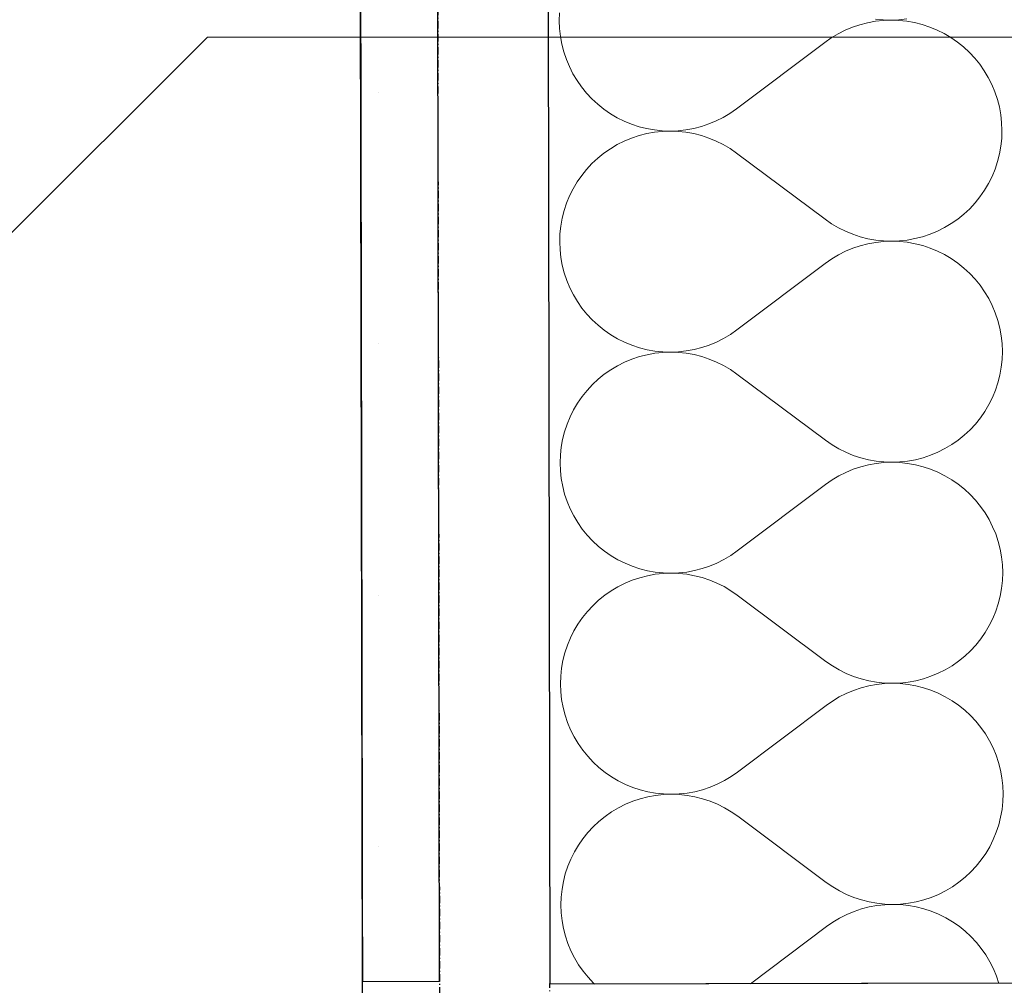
# Model space of a CAD drawing. Header units: millimetres. Extents: x -28761 to 4793, y -4271 to 20239.
# Tile 198 of 256: x -11324 to -10985, y 14848 to 15181. Entities that reach past the tile are written whole.
import ezdxf

# ---------------------------------------------------------------- set-up
doc = ezdxf.new("R2010")
doc.units = ezdxf.units.MM
doc.header["$MEASUREMENT"] = 0
for name, pattern in [('Wipeout_Contour', [1000, 0, -1000]), ('Čerchovaná M', [4.5, 2.5, -0.85, 0.3, -0.85]), ('Čerchovaná S', [3.5, 1.5, -0.85, 0.3, -0.85])]:
    doc.linetypes.add(name, pattern=pattern)
for name, color, linetype in [('5._POHLED ZÁPADNÍ_1_Konstrukce - nenosné', 7, 'Continuous'), ('5._POHLED ZÁPADNÍ_1_Nové_Konstrukce - nosné', 7, 'Continuous'), ('5._POHLED ZÁPADNÍ_1_Nové_Kresby a obrázky', 7, 'Continuous'), ('5._POHLED ZÁPADNÍ_1_Nové_Otvory – Dveře', 7, 'Continuous'), ('5._POHLED ZÁPADNÍ_1_Nové_Výplně - Povrchové', 7, 'Continuous'), ('5._POHLED ZÁPADNÍ_1_Nové_Výplně – Řezové', 7, 'Continuous'), ('5._POHLED ZÁPADNÍ_1_Nové_ZJEDNODUŠENÝ DVŮR', 7, 'Continuous'), ('5._POHLED ZÁPADNÍ_1_TZB - kanalizace', 7, 'Continuous')]:
    doc.layers.add(name, color=color, linetype=linetype)

# ---------------------------------------------------------------- blocks, each defined once
blk = doc.blocks.new('*X33', base_point=(-30186.65, -6515.26))
at = {"layer": '5._POHLED ZÁPADNÍ_1_Nové_Výplně – Řezové', "color": 21, "linetype": 'Continuous', "lineweight": 20, "true_color": 0xffaaaa}
for p, q in [((-11137.73, 15183), (-11137.82, 15180.28)), ((-11137.82, 15180.28), (-11137.72, 15177.56)), ((-11031.66, 15179.59), (-11034.29, 15178.91)), ((-11028.98, 15180.08), (-11031.66, 15179.59)), ((-11028.98, 15180.86), (-11026.28, 15180.58)), ((-11026.28, 15180.38), (-11028.98, 15180.08)), ((-11026.28, 15180.58), (-11023.56, 15180.48)), ((-11023.56, 15180.48), (-11026.28, 15180.38)), ((-11023.56, 15180.48), (-11020.84, 15180.58)), ((-11020.84, 15180.39), (-11023.56, 15180.48)), ((-11020.84, 15180.58), (-11018.14, 15180.88)), ((-11018.14, 15180.11), (-11020.84, 15180.39)), ((-11015.46, 15179.63), (-11018.14, 15180.11)), ((-11012.82, 15178.96), (-11015.46, 15179.63)), ((-11137.72, 15177.56), (-11137.42, 15174.86)), ((-11041.81, 15175.77), (-11044.15, 15174.38)), ((-11039.38, 15177), (-11041.81, 15175.77)), ((-11036.87, 15178.05), (-11039.38, 15177)), ((-11034.29, 15178.91), (-11036.87, 15178.05)), ((-11010.24, 15178.11), (-11012.82, 15178.96)), ((-11007.72, 15177.07), (-11010.24, 15178.11)), ((-11005.29, 15175.86), (-11007.72, 15177.07)), ((-11002.94, 15174.48), (-11005.29, 15175.86)), ((-11137.42, 15174.86), (-11136.94, 15172.18)), ((-11076.82, 15149.91), (-11046.38, 15172.82)), ((-11044.15, 15174.38), (-11046.38, 15172.82)), ((-11000.7, 15172.93), (-11002.94, 15174.48)), ((-10998.58, 15171.23), (-11000.7, 15172.93)), ((-11136.94, 15172.18), (-11136.26, 15169.55)), ((-11136.26, 15169.55), (-11135.39, 15166.97)), ((-10996.59, 15169.38), (-10998.58, 15171.23)), ((-10994.73, 15167.39), (-10996.59, 15169.38)), ((-11135.39, 15166.97), (-11134.35, 15164.45)), ((-10993.02, 15165.28), (-10994.73, 15167.39)), ((-11134.35, 15164.45), (-11133.13, 15162.02)), ((-10991.46, 15163.05), (-10993.02, 15165.28)), ((-10990.07, 15160.71), (-10991.46, 15163.05)), ((-11133.13, 15162.02), (-11131.73, 15159.69)), ((-11131.73, 15159.69), (-11130.18, 15157.46)), ((-10988.85, 15158.28), (-10990.07, 15160.71)), ((-11130.18, 15157.46), (-11128.47, 15155.34)), ((-11128.47, 15155.34), (-11126.61, 15153.35)), ((-10987.8, 15155.77), (-10988.85, 15158.28)), ((-10986.94, 15153.19), (-10987.8, 15155.77)), ((-11126.61, 15153.35), (-11124.61, 15151.5)), ((-10986.26, 15150.55), (-10986.94, 15153.19)), ((-11124.61, 15151.5), (-11122.49, 15149.8)), ((-11122.49, 15149.8), (-11120.25, 15148.25)), ((-11079.05, 15148.35), (-11076.82, 15149.91)), ((-10985.77, 15147.88), (-10986.26, 15150.55)), ((-11120.25, 15148.25), (-11117.91, 15146.87)), ((-11117.91, 15146.87), (-11115.47, 15145.66)), ((-11115.47, 15145.66), (-11112.96, 15144.62)), ((-11086.32, 15144.69), (-11083.81, 15145.74)), ((-11083.81, 15145.74), (-11081.38, 15146.96)), ((-11081.38, 15146.96), (-11079.05, 15148.35)), ((-10985.48, 15145.17), (-10985.77, 15147.88)), ((-10985.37, 15142.45), (-10985.48, 15145.17)), ((-11112.96, 15144.62), (-11110.37, 15143.77)), ((-11110.37, 15143.77), (-11107.74, 15143.1)), ((-11107.74, 15143.1), (-11105.06, 15142.63)), ((-11105.06, 15141.86), (-11107.73, 15141.37)), ((-11105.06, 15142.63), (-11102.35, 15142.34)), ((-11102.35, 15142.15), (-11105.06, 15141.86)), ((-11102.35, 15142.34), (-11099.63, 15142.25)), ((-11099.63, 15142.25), (-11102.35, 15142.15)), ((-11099.63, 15142.25), (-11096.92, 15142.36)), ((-11096.92, 15142.16), (-11099.63, 15142.25)), ((-11096.92, 15142.36), (-11094.21, 15142.65)), ((-11094.21, 15141.87), (-11096.92, 15142.16)), ((-11094.21, 15142.65), (-11091.54, 15143.14)), ((-11091.53, 15141.39), (-11094.21, 15141.87)), ((-11091.54, 15143.14), (-11088.9, 15143.82)), ((-11088.9, 15143.82), (-11086.32, 15144.69)), ((-10985.47, 15139.74), (-10985.37, 15142.45)), ((-11115.46, 15138.79), (-11117.89, 15137.57)), ((-11112.95, 15139.83), (-11115.46, 15138.79)), ((-11110.37, 15140.7), (-11112.95, 15139.83)), ((-11107.73, 15141.37), (-11110.37, 15140.7)), ((-11088.9, 15140.72), (-11091.53, 15141.39)), ((-11086.31, 15139.86), (-11088.9, 15140.72)), ((-11083.8, 15138.82), (-11086.31, 15139.86)), ((-11081.37, 15137.61), (-11083.8, 15138.82)), ((-10985.75, 15137.03), (-10985.47, 15139.74)), ((-11120.23, 15136.18), (-11122.46, 15134.62)), ((-11117.89, 15137.57), (-11120.23, 15136.18)), ((-11079.02, 15136.22), (-11081.37, 15137.61)), ((-11076.79, 15134.67), (-11079.02, 15136.22)), ((-10986.23, 15134.35), (-10985.75, 15137.03)), ((-11124.58, 15132.91), (-11126.57, 15131.05)), ((-11122.46, 15134.62), (-11124.58, 15132.91)), ((-11076.79, 15134.67), (-11046.27, 15111.87)), ((-10987.75, 15129.13), (-10986.9, 15131.71)), ((-10986.9, 15131.71), (-10986.23, 15134.35)), ((-11128.42, 15129.06), (-11130.12, 15126.94)), ((-11126.57, 15131.05), (-11128.42, 15129.06)), ((-10988.79, 15126.62), (-10987.75, 15129.13)), ((-11130.12, 15126.94), (-11131.67, 15124.7)), ((-10990, 15124.18), (-10988.79, 15126.62)), ((-11133.06, 15122.36), (-11134.27, 15119.93)), ((-11131.67, 15124.7), (-11133.06, 15122.36)), ((-10992.94, 15119.6), (-10991.39, 15121.84)), ((-10991.39, 15121.84), (-10990, 15124.18)), ((-11134.27, 15119.93), (-11135.31, 15117.41)), ((-10994.64, 15117.48), (-10992.94, 15119.6)), ((-11136.16, 15114.83), (-11136.83, 15112.19)), ((-11135.31, 15117.41), (-11136.16, 15114.83)), ((-10998.48, 15113.63), (-10996.49, 15115.49)), ((-10996.49, 15115.49), (-10994.64, 15117.48)), ((-11136.83, 15112.19), (-11137.31, 15109.51)), ((-11046.27, 15111.87), (-11044.04, 15110.32)), ((-11002.83, 15110.37), (-11000.6, 15111.92)), ((-11000.6, 15111.92), (-10998.48, 15113.63)), ((-11137.31, 15109.51), (-11137.59, 15106.81)), ((-11044.04, 15110.32), (-11041.69, 15108.93)), ((-11041.69, 15108.93), (-11039.26, 15107.72)), ((-11007.6, 15107.75), (-11005.17, 15108.98)), ((-11005.17, 15108.98), (-11002.83, 15110.37)), ((-11137.59, 15106.81), (-11137.69, 15104.09)), ((-11039.26, 15107.72), (-11036.75, 15106.68)), ((-11036.75, 15106.68), (-11034.16, 15105.82)), ((-11034.16, 15105.82), (-11031.53, 15105.15)), ((-11031.53, 15105.15), (-11028.85, 15104.67)), ((-11028.85, 15104.67), (-11026.14, 15104.39)), ((-11020.71, 15104.39), (-11018, 15104.69)), ((-11018, 15104.69), (-11015.33, 15105.17)), ((-11015.33, 15105.17), (-11012.69, 15105.85)), ((-11012.69, 15105.85), (-11010.11, 15106.71)), ((-11010.11, 15106.71), (-11007.6, 15107.75)), ((-11137.69, 15104.09), (-11137.58, 15101.37)), ((-11137.58, 15101.37), (-11137.29, 15098.67)), ((-11036.74, 15101.86), (-11039.25, 15100.81)), ((-11034.16, 15102.72), (-11036.74, 15101.86)), ((-11031.52, 15103.4), (-11034.16, 15102.72)), ((-11028.85, 15103.89), (-11031.52, 15103.4)), ((-11026.14, 15104.19), (-11028.85, 15103.89)), ((-11026.14, 15104.39), (-11023.43, 15104.29)), ((-11023.43, 15104.29), (-11026.14, 15104.19)), ((-11023.43, 15104.29), (-11020.71, 15104.39)), ((-11020.71, 15104.2), (-11023.43, 15104.29)), ((-11018, 15103.92), (-11020.71, 15104.2)), ((-11015.32, 15103.44), (-11018, 15103.92)), ((-11012.68, 15102.77), (-11015.32, 15103.44)), ((-11010.1, 15101.92), (-11012.68, 15102.77)), ((-11007.59, 15100.88), (-11010.1, 15101.92)), ((-11137.29, 15098.67), (-11136.8, 15095.99)), ((-11044.01, 15098.19), (-11046.24, 15096.63)), ((-11041.68, 15099.58), (-11044.01, 15098.19)), ((-11039.25, 15100.81), (-11041.68, 15099.58)), ((-11005.15, 15099.67), (-11007.59, 15100.88)), ((-11002.81, 15098.29), (-11005.15, 15099.67)), ((-11000.57, 15096.74), (-11002.81, 15098.29)), ((-11136.8, 15095.99), (-11136.12, 15093.35)), ((-11076.68, 15073.72), (-11046.24, 15096.63)), ((-10998.45, 15095.04), (-11000.57, 15096.74)), ((-10996.45, 15093.19), (-10998.45, 15095.04)), ((-11136.12, 15093.35), (-11135.26, 15090.78)), ((-10994.59, 15091.2), (-10996.45, 15093.19)), ((-10992.88, 15089.09), (-10994.59, 15091.2)), ((-11135.26, 15090.78), (-11134.21, 15088.26)), ((-11134.21, 15088.26), (-11132.99, 15085.83)), ((-10991.33, 15086.86), (-10992.88, 15089.09)), ((-11132.99, 15085.83), (-11131.6, 15083.5)), ((-10989.93, 15084.52), (-10991.33, 15086.86)), ((-10988.71, 15082.09), (-10989.93, 15084.52)), ((-11131.6, 15083.5), (-11130.04, 15081.26)), ((-11130.04, 15081.26), (-11128.33, 15079.15)), ((-10987.67, 15079.58), (-10988.71, 15082.09)), ((-11128.33, 15079.15), (-11126.47, 15077.16)), ((-10986.8, 15077), (-10987.67, 15079.58)), ((-11126.47, 15077.16), (-11124.48, 15075.31)), ((-11124.48, 15075.31), (-11122.36, 15073.61)), ((-10986.12, 15074.36), (-10986.8, 15077)), ((-10985.64, 15071.69), (-10986.12, 15074.36)), ((-11122.36, 15073.61), (-11120.12, 15072.06)), ((-11120.12, 15072.06), (-11117.77, 15070.68)), ((-11117.77, 15070.68), (-11115.34, 15069.47)), ((-11083.68, 15069.54), (-11081.25, 15070.77)), ((-11081.25, 15070.77), (-11078.91, 15072.16)), ((-11078.91, 15072.16), (-11076.68, 15073.72)), ((-10985.34, 15068.98), (-10985.64, 15071.69)), ((-11115.34, 15069.47), (-11112.82, 15068.43)), ((-11112.82, 15068.43), (-11110.24, 15067.58)), ((-11110.24, 15067.58), (-11107.6, 15066.91)), ((-11091.4, 15066.95), (-11088.77, 15067.63)), ((-11088.77, 15067.63), (-11086.19, 15068.5)), ((-11086.19, 15068.5), (-11083.68, 15069.54)), ((-10985.24, 15066.26), (-10985.34, 15068.98)), ((-11110.23, 15064.5), (-11112.81, 15063.64)), ((-11107.6, 15065.18), (-11110.23, 15064.5)), ((-11107.6, 15066.91), (-11104.92, 15066.44)), ((-11104.92, 15065.67), (-11107.6, 15065.18)), ((-11104.92, 15066.44), (-11102.22, 15066.15)), ((-11102.22, 15065.96), (-11104.92, 15065.67)), ((-11102.22, 15066.15), (-11099.5, 15066.06)), ((-11099.5, 15066.06), (-11102.22, 15065.96)), ((-11099.5, 15066.06), (-11096.78, 15066.17)), ((-11096.78, 15065.97), (-11099.5, 15066.06)), ((-11096.78, 15066.17), (-11094.08, 15066.46)), ((-11094.08, 15065.68), (-11096.78, 15065.97)), ((-11094.08, 15066.46), (-11091.4, 15066.95)), ((-11091.4, 15065.2), (-11094.08, 15065.68)), ((-11088.76, 15064.53), (-11091.4, 15065.2)), ((-11086.18, 15063.67), (-11088.76, 15064.53)), ((-10985.33, 15063.55), (-10985.24, 15066.26)), ((-11117.76, 15061.38), (-11120.1, 15059.99)), ((-11115.33, 15062.6), (-11117.76, 15061.38)), ((-11112.81, 15063.64), (-11115.33, 15062.6)), ((-11083.66, 15062.63), (-11086.18, 15063.67)), ((-11081.23, 15061.42), (-11083.66, 15062.63)), ((-11078.89, 15060.03), (-11081.23, 15061.42)), ((-10986.1, 15058.16), (-10985.62, 15060.84)), ((-10985.62, 15060.84), (-10985.33, 15063.55)), ((-11122.33, 15058.43), (-11124.44, 15056.72)), ((-11120.1, 15059.99), (-11122.33, 15058.43)), ((-11076.65, 15058.48), (-11078.89, 15060.03)), ((-11076.65, 15058.48), (-11046.14, 15035.68)), ((-10986.76, 15055.52), (-10986.1, 15058.16)), ((-11126.43, 15054.86), (-11128.28, 15052.87)), ((-11124.44, 15056.72), (-11126.43, 15054.86)), ((-10987.62, 15052.94), (-10986.76, 15055.52)), ((-11129.99, 15050.75), (-11131.54, 15048.51)), ((-11128.28, 15052.87), (-11129.99, 15050.75)), ((-10989.87, 15047.99), (-10988.66, 15050.43)), ((-10988.66, 15050.43), (-10987.62, 15052.94)), ((-11131.54, 15048.51), (-11132.92, 15046.17)), ((-10991.25, 15045.65), (-10989.87, 15047.99)), ((-11134.13, 15043.74), (-11135.17, 15041.22)), ((-11132.92, 15046.17), (-11134.13, 15043.74)), ((-10994.51, 15041.29), (-10992.8, 15043.41)), ((-10992.8, 15043.41), (-10991.25, 15045.65)), ((-11135.17, 15041.22), (-11136.03, 15038.64)), ((-10996.36, 15039.3), (-10994.51, 15041.29)), ((-11136.03, 15038.64), (-11136.69, 15036)), ((-11000.46, 15035.73), (-10998.35, 15037.44)), ((-10998.35, 15037.44), (-10996.36, 15039.3)), ((-11137.17, 15033.32), (-11137.46, 15030.62)), ((-11136.69, 15036), (-11137.17, 15033.32)), ((-11046.14, 15035.68), (-11043.9, 15034.13)), ((-11043.9, 15034.13), (-11041.56, 15032.74)), ((-11005.03, 15032.79), (-11002.69, 15034.18)), ((-11002.69, 15034.18), (-11000.46, 15035.73)), ((-11137.46, 15030.62), (-11137.55, 15027.9)), ((-11041.56, 15032.74), (-11039.13, 15031.53)), ((-11039.13, 15031.53), (-11036.61, 15030.49)), ((-11036.61, 15030.49), (-11034.03, 15029.63)), ((-11012.56, 15029.66), (-11009.97, 15030.52)), ((-11009.97, 15030.52), (-11007.46, 15031.56)), ((-11007.46, 15031.56), (-11005.03, 15032.79)), ((-11137.55, 15027.9), (-11137.45, 15025.18)), ((-11034.02, 15026.53), (-11036.6, 15025.67)), ((-11034.03, 15029.63), (-11031.39, 15028.96)), ((-11031.39, 15027.21), (-11034.02, 15026.53)), ((-11031.39, 15028.96), (-11028.71, 15028.48)), ((-11028.71, 15027.7), (-11031.39, 15027.21)), ((-11028.71, 15028.48), (-11026.01, 15028.2)), ((-11026.01, 15028), (-11028.71, 15027.7)), ((-11026.01, 15028.2), (-11023.29, 15028.1)), ((-11023.29, 15028.1), (-11026.01, 15028)), ((-11023.29, 15028.1), (-11020.57, 15028.2)), ((-11020.57, 15028.01), (-11023.29, 15028.1)), ((-11020.57, 15028.2), (-11017.87, 15028.5)), ((-11017.87, 15027.73), (-11020.57, 15028.01)), ((-11017.87, 15028.5), (-11015.19, 15028.98)), ((-11015.19, 15027.25), (-11017.87, 15027.73)), ((-11015.19, 15028.98), (-11012.56, 15029.66)), ((-11012.55, 15026.58), (-11015.19, 15027.25)), ((-11009.97, 15025.73), (-11012.55, 15026.58)), ((-11137.45, 15025.18), (-11137.15, 15022.48)), ((-11041.54, 15023.39), (-11043.88, 15022)), ((-11039.11, 15024.62), (-11041.54, 15023.39)), ((-11036.6, 15025.67), (-11039.11, 15024.62)), ((-11007.45, 15024.69), (-11009.97, 15025.73)), ((-11005.02, 15023.48), (-11007.45, 15024.69)), ((-11002.67, 15022.1), (-11005.02, 15023.48)), ((-11137.15, 15022.48), (-11136.67, 15019.8)), ((-11136.67, 15019.8), (-11135.99, 15017.16)), ((-11076.54, 14997.53), (-11046.11, 15020.44)), ((-11043.88, 15022), (-11046.11, 15020.44)), ((-11000.43, 15020.55), (-11002.67, 15022.1)), ((-10998.31, 15018.85), (-11000.43, 15020.55)), ((-11135.99, 15017.16), (-11135.12, 15014.58)), ((-10996.32, 15017), (-10998.31, 15018.85)), ((-10994.46, 15015.01), (-10996.32, 15017)), ((-11135.12, 15014.58), (-11134.08, 15012.07)), ((-10992.75, 15012.9), (-10994.46, 15015.01)), ((-10991.19, 15010.67), (-10992.75, 15012.9)), ((-11134.08, 15012.07), (-11132.86, 15009.64)), ((-11132.86, 15009.64), (-11131.46, 15007.31)), ((-10989.8, 15008.33), (-10991.19, 15010.67)), ((-11131.46, 15007.31), (-11129.91, 15005.07)), ((-10988.58, 15005.9), (-10989.8, 15008.33)), ((-11129.91, 15005.07), (-11128.2, 15002.96)), ((-11128.2, 15002.96), (-11126.34, 15000.97)), ((-10987.53, 15003.39), (-10988.58, 15005.9)), ((-10986.67, 15000.81), (-10987.53, 15003.39)), ((-11126.34, 15000.97), (-11124.34, 14999.12)), ((-10985.99, 14998.17), (-10986.67, 15000.81)), ((-11124.34, 14999.12), (-11122.22, 14997.42)), ((-11122.22, 14997.42), (-11119.98, 14995.87)), ((-11081.11, 14994.58), (-11078.78, 14995.97)), ((-11078.78, 14995.97), (-11076.54, 14997.53)), ((-10985.5, 14995.5), (-10985.99, 14998.17)), ((-11119.98, 14995.87), (-11117.64, 14994.49)), ((-11117.64, 14994.49), (-11115.2, 14993.28)), ((-11115.2, 14993.28), (-11112.69, 14992.24)), ((-11086.05, 14992.31), (-11083.54, 14993.35)), ((-11083.54, 14993.35), (-11081.11, 14994.58)), ((-10985.21, 14992.79), (-10985.5, 14995.5)), ((-10985.1, 14990.07), (-10985.21, 14992.79)), ((-11112.69, 14992.24), (-11110.1, 14991.39)), ((-11110.1, 14991.39), (-11107.47, 14990.72)), ((-11107.47, 14990.72), (-11104.79, 14990.25)), ((-11104.79, 14989.48), (-11107.46, 14988.99)), ((-11104.79, 14990.25), (-11102.08, 14989.96)), ((-11102.08, 14989.77), (-11104.79, 14989.48)), ((-11102.08, 14989.96), (-11099.36, 14989.87)), ((-11099.36, 14989.87), (-11102.08, 14989.77)), ((-11099.36, 14989.87), (-11096.65, 14989.97)), ((-11096.65, 14989.78), (-11099.36, 14989.87)), ((-11096.65, 14989.97), (-11093.94, 14990.27)), ((-11093.94, 14989.49), (-11096.65, 14989.78)), ((-11093.94, 14990.27), (-11091.27, 14990.76)), ((-11091.26, 14989.01), (-11093.94, 14989.49)), ((-11091.27, 14990.76), (-11088.63, 14991.44)), ((-11088.63, 14991.44), (-11086.05, 14992.31)), ((-10985.2, 14987.35), (-10985.1, 14990.07)), ((-11115.19, 14986.41), (-11117.62, 14985.19)), ((-11112.68, 14987.45), (-11115.19, 14986.41)), ((-11110.1, 14988.31), (-11112.68, 14987.45)), ((-11107.46, 14988.99), (-11110.1, 14988.31)), ((-11088.63, 14988.34), (-11091.26, 14989.01)), ((-11086.04, 14987.48), (-11088.63, 14988.34)), ((-11083.53, 14986.44), (-11086.04, 14987.48)), ((-11081.1, 14985.23), (-11083.53, 14986.44)), ((-10985.48, 14984.65), (-10985.2, 14987.35)), ((-11119.96, 14983.8), (-11122.19, 14982.24)), ((-11117.62, 14985.19), (-11119.96, 14983.8)), ((-11078.75, 14983.84), (-11081.1, 14985.23)), ((-11076.52, 14982.29), (-11078.75, 14983.84)), ((-10985.96, 14981.97), (-10985.48, 14984.65)), ((-11124.31, 14980.53), (-11126.3, 14978.67)), ((-11122.19, 14982.24), (-11124.31, 14980.53)), ((-11076.52, 14982.29), (-11046, 14959.49)), ((-10987.48, 14976.75), (-10986.63, 14979.33)), ((-10986.63, 14979.33), (-10985.96, 14981.97)), ((-11128.15, 14976.68), (-11129.85, 14974.56)), ((-11126.3, 14978.67), (-11128.15, 14976.68)), ((-10988.52, 14974.24), (-10987.48, 14976.75)), ((-11131.4, 14972.32), (-11132.79, 14969.98)), ((-11129.85, 14974.56), (-11131.4, 14972.32)), ((-10989.73, 14971.8), (-10988.52, 14974.24)), ((-11132.79, 14969.98), (-11134, 14967.55)), ((-10992.67, 14967.22), (-10991.12, 14969.46)), ((-10991.12, 14969.46), (-10989.73, 14971.8)), ((-11134, 14967.55), (-11135.04, 14965.03)), ((-10994.37, 14965.1), (-10992.67, 14967.22)), ((-11135.89, 14962.45), (-11136.56, 14959.81)), ((-11135.04, 14965.03), (-11135.89, 14962.45)), ((-10998.21, 14961.25), (-10996.22, 14963.11)), ((-10996.22, 14963.11), (-10994.37, 14965.1)), ((-11136.56, 14959.81), (-11137.04, 14957.13)), ((-11046, 14959.49), (-11043.77, 14957.94)), ((-11002.56, 14957.99), (-11000.33, 14959.54)), ((-11000.33, 14959.54), (-10998.21, 14961.25)), ((-11137.04, 14957.13), (-11137.32, 14954.43)), ((-11043.77, 14957.94), (-11041.42, 14956.55)), ((-11041.42, 14956.55), (-11038.99, 14955.34)), ((-11038.99, 14955.34), (-11036.48, 14954.3)), ((-11009.84, 14954.33), (-11007.33, 14955.37)), ((-11007.33, 14955.37), (-11004.9, 14956.6)), ((-11004.9, 14956.6), (-11002.56, 14957.99)), ((-11137.32, 14954.43), (-11137.42, 14951.71)), ((-11036.48, 14954.3), (-11033.89, 14953.44)), ((-11033.89, 14953.44), (-11031.26, 14952.77)), ((-11031.26, 14952.77), (-11028.58, 14952.29)), ((-11028.58, 14952.29), (-11025.87, 14952)), ((-11025.87, 14951.81), (-11028.58, 14951.51)), ((-11025.87, 14952), (-11023.16, 14951.91)), ((-11023.16, 14951.91), (-11025.87, 14951.81)), ((-11023.16, 14951.91), (-11020.44, 14952.01)), ((-11020.44, 14951.82), (-11023.16, 14951.91)), ((-11020.44, 14952.01), (-11017.73, 14952.31)), ((-11017.73, 14951.54), (-11020.44, 14951.82)), ((-11017.73, 14952.31), (-11015.06, 14952.79)), ((-11015.06, 14952.79), (-11012.42, 14953.47)), ((-11012.42, 14953.47), (-11009.84, 14954.33)), ((-11137.42, 14951.71), (-11137.31, 14948.99)), ((-11137.31, 14948.99), (-11137.02, 14946.29)), ((-11038.98, 14948.43), (-11041.41, 14947.2)), ((-11036.47, 14949.47), (-11038.98, 14948.43)), ((-11033.89, 14950.34), (-11036.47, 14949.47)), ((-11031.25, 14951.02), (-11033.89, 14950.34)), ((-11028.58, 14951.51), (-11031.25, 14951.02)), ((-11015.05, 14951.06), (-11017.73, 14951.54)), ((-11012.41, 14950.39), (-11015.05, 14951.06)), ((-11009.83, 14949.54), (-11012.41, 14950.39)), ((-11007.32, 14948.5), (-11009.83, 14949.54)), ((-11004.88, 14947.29), (-11007.32, 14948.5)), ((-11137.02, 14946.29), (-11136.53, 14943.61)), ((-11043.74, 14945.81), (-11045.97, 14944.25)), ((-11041.41, 14947.2), (-11043.74, 14945.81)), ((-11002.54, 14945.91), (-11004.88, 14947.29)), ((-11000.3, 14944.36), (-11002.54, 14945.91)), ((-11136.53, 14943.61), (-11135.85, 14940.97)), ((-11076.41, 14921.34), (-11045.97, 14944.25)), ((-10998.18, 14942.66), (-11000.3, 14944.36)), ((-10996.18, 14940.81), (-10998.18, 14942.66)), ((-11135.85, 14940.97), (-11134.99, 14938.39)), ((-11134.99, 14938.39), (-11133.94, 14935.88)), ((-10994.32, 14938.82), (-10996.18, 14940.81)), ((-10992.61, 14936.71), (-10994.32, 14938.82)), ((-11133.94, 14935.88), (-11132.72, 14933.45)), ((-10991.06, 14934.48), (-10992.61, 14936.71)), ((-11132.72, 14933.45), (-11131.33, 14931.12)), ((-10989.66, 14932.14), (-10991.06, 14934.48)), ((-10988.44, 14929.71), (-10989.66, 14932.14)), ((-11131.33, 14931.12), (-11129.77, 14928.88)), ((-11129.77, 14928.88), (-11128.06, 14926.77)), ((-10987.4, 14927.2), (-10988.44, 14929.71)), ((-11128.06, 14926.77), (-11126.2, 14924.78)), ((-11126.2, 14924.78), (-11124.21, 14922.93)), ((-10986.53, 14924.62), (-10987.4, 14927.2)), ((-11124.21, 14922.93), (-11122.09, 14921.23)), ((-11078.64, 14919.78), (-11076.41, 14921.34)), ((-10985.85, 14921.98), (-10986.53, 14924.62)), ((-10985.37, 14919.31), (-10985.85, 14921.98)), ((-11122.09, 14921.23), (-11119.85, 14919.68)), ((-11119.85, 14919.68), (-11117.5, 14918.3)), ((-11117.5, 14918.3), (-11115.07, 14917.09)), ((-11083.41, 14917.16), (-11080.98, 14918.39)), ((-11080.98, 14918.39), (-11078.64, 14919.78)), ((-10985.07, 14916.6), (-10985.37, 14919.31)), ((-11115.07, 14917.09), (-11112.55, 14916.05)), ((-11112.55, 14916.05), (-11109.97, 14915.2)), ((-11109.97, 14915.2), (-11107.33, 14914.53)), ((-11107.33, 14914.53), (-11104.65, 14914.06)), ((-11093.81, 14914.08), (-11091.13, 14914.57)), ((-11091.13, 14914.57), (-11088.5, 14915.25)), ((-11088.5, 14915.25), (-11085.92, 14916.12)), ((-11085.92, 14916.12), (-11083.41, 14917.16)), ((-10984.97, 14913.88), (-10985.07, 14916.6)), ((-11112.54, 14911.26), (-11115.06, 14910.22)), ((-11109.96, 14912.12), (-11112.54, 14911.26)), ((-11107.33, 14912.8), (-11109.96, 14912.12)), ((-11104.65, 14913.29), (-11107.33, 14912.8)), ((-11104.65, 14914.06), (-11101.95, 14913.77)), ((-11101.95, 14913.58), (-11104.65, 14913.29)), ((-11101.95, 14913.77), (-11099.23, 14913.68)), ((-11099.23, 14913.68), (-11101.95, 14913.58)), ((-11099.23, 14913.68), (-11096.51, 14913.78)), ((-11096.51, 14913.59), (-11099.23, 14913.68)), ((-11096.51, 14913.78), (-11093.81, 14914.08)), ((-11093.8, 14913.3), (-11096.51, 14913.59)), ((-11091.13, 14912.82), (-11093.8, 14913.3)), ((-11088.49, 14912.15), (-11091.13, 14912.82)), ((-11085.91, 14911.29), (-11088.49, 14912.15)), ((-11083.39, 14910.25), (-11085.91, 14911.29)), ((-10985.35, 14908.46), (-10985.06, 14911.16)), ((-10985.06, 14911.16), (-10984.97, 14913.88)), ((-11117.49, 14909), (-11119.83, 14907.61)), ((-11115.06, 14910.22), (-11117.49, 14909)), ((-11080.96, 14909.04), (-11083.39, 14910.25)), ((-11078.62, 14907.65), (-11080.96, 14909.04)), ((-10985.82, 14905.78), (-10985.35, 14908.46)), ((-11124.17, 14904.34), (-11126.16, 14902.48)), ((-11122.06, 14906.05), (-11124.17, 14904.34)), ((-11119.83, 14907.61), (-11122.06, 14906.05)), ((-11076.38, 14906.1), (-11078.62, 14907.65)), ((-11076.38, 14906.1), (-11045.87, 14883.3)), ((-10986.49, 14903.14), (-10985.82, 14905.78)), ((-11126.16, 14902.48), (-11128.01, 14900.49)), ((-10987.35, 14900.56), (-10986.49, 14903.14)), ((-11129.72, 14898.37), (-11131.27, 14896.13)), ((-11128.01, 14900.49), (-11129.72, 14898.37)), ((-10989.6, 14895.61), (-10988.39, 14898.05)), ((-10988.39, 14898.05), (-10987.35, 14900.56)), ((-11131.27, 14896.13), (-11132.65, 14893.79)), ((-10990.98, 14893.27), (-10989.6, 14895.61)), ((-11133.86, 14891.36), (-11134.9, 14888.84)), ((-11132.65, 14893.79), (-11133.86, 14891.36)), ((-10994.24, 14888.91), (-10992.53, 14891.03)), ((-10992.53, 14891.03), (-10990.98, 14893.27)), ((-11134.9, 14888.84), (-11135.76, 14886.26)), ((-10996.09, 14886.92), (-10994.24, 14888.91)), ((-11135.76, 14886.26), (-11136.42, 14883.62)), ((-11000.19, 14883.35), (-10998.08, 14885.06)), ((-10998.08, 14885.06), (-10996.09, 14886.92)), ((-11136.9, 14880.94), (-11137.19, 14878.24)), ((-11136.42, 14883.62), (-11136.9, 14880.94)), ((-11045.87, 14883.3), (-11043.63, 14881.75)), ((-11043.63, 14881.75), (-11041.29, 14880.36)), ((-11004.76, 14880.4), (-11002.42, 14881.8)), ((-11002.42, 14881.8), (-11000.19, 14883.35)), ((-11137.19, 14878.24), (-11137.28, 14875.52)), ((-11041.29, 14880.36), (-11038.86, 14879.15)), ((-11038.86, 14879.15), (-11036.34, 14878.11)), ((-11036.34, 14878.11), (-11033.76, 14877.25)), ((-11033.76, 14877.25), (-11031.12, 14876.58)), ((-11014.92, 14876.6), (-11012.28, 14877.28)), ((-11012.28, 14877.28), (-11009.7, 14878.14)), ((-11009.7, 14878.14), (-11007.19, 14879.18)), ((-11007.19, 14879.18), (-11004.76, 14880.4)), ((-11137.28, 14875.52), (-11137.18, 14872.8)), ((-11033.75, 14874.15), (-11036.33, 14873.28)), ((-11031.12, 14874.83), (-11033.75, 14874.15)), ((-11031.12, 14876.58), (-11028.44, 14876.1)), ((-11028.44, 14875.32), (-11031.12, 14874.83)), ((-11028.44, 14876.1), (-11025.74, 14875.81)), ((-11025.74, 14875.62), (-11028.44, 14875.32)), ((-11025.74, 14875.81), (-11023.02, 14875.72)), ((-11023.02, 14875.72), (-11025.74, 14875.62)), ((-11023.02, 14875.72), (-11020.3, 14875.82)), ((-11020.3, 14875.63), (-11023.02, 14875.72)), ((-11020.3, 14875.82), (-11017.6, 14876.11)), ((-11017.6, 14875.35), (-11020.3, 14875.63)), ((-11017.6, 14876.11), (-11014.92, 14876.6)), ((-11014.92, 14874.87), (-11017.6, 14875.35)), ((-11012.28, 14874.2), (-11014.92, 14874.87)), ((-11009.7, 14873.35), (-11012.28, 14874.2)), ((-11137.18, 14872.8), (-11136.88, 14870.09)), ((-11041.27, 14871.01), (-11043.61, 14869.62)), ((-11038.84, 14872.24), (-11041.27, 14871.01)), ((-11036.33, 14873.28), (-11038.84, 14872.24)), ((-11007.18, 14872.31), (-11009.7, 14873.35)), ((-11004.74, 14871.1), (-11007.18, 14872.31)), ((-11002.4, 14869.72), (-11004.74, 14871.1)), ((-11136.88, 14870.09), (-11136.4, 14867.42)), ((-11136.4, 14867.42), (-11135.72, 14864.78)), ((-11072.01, 14848.36), (-11045.84, 14868.06)), ((-11043.61, 14869.62), (-11045.84, 14868.06)), ((-11000.16, 14868.17), (-11002.4, 14869.72)), ((-10998.04, 14866.47), (-11000.16, 14868.17)), ((-11135.72, 14864.78), (-11134.85, 14862.2)), ((-10996.05, 14864.62), (-10998.04, 14866.47)), ((-10994.19, 14862.63), (-10996.05, 14864.62)), ((-11134.85, 14862.2), (-11133.81, 14859.69)), ((-10992.48, 14860.52), (-10994.19, 14862.63)), ((-10990.92, 14858.29), (-10992.48, 14860.52)), ((-11133.81, 14859.69), (-11132.59, 14857.26)), ((-11132.59, 14857.26), (-11131.19, 14854.93)), ((-10989.53, 14855.95), (-10990.92, 14858.29)), ((-11131.19, 14854.93), (-11129.64, 14852.69)), ((-10988.31, 14853.52), (-10989.53, 14855.95)), ((-10987.26, 14851.01), (-10988.31, 14853.52)), ((-11129.64, 14852.69), (-11127.92, 14850.58)), ((-11127.92, 14850.58), (-11126.07, 14848.59)), ((-10986.43, 14848.51), (-10987.26, 14851.01)), ((-11126.07, 14848.59), (-11125.72, 14848.27))]:
    blk.add_line(p, q, dxfattribs=at)

msp = doc.modelspace()

# ---------------------------------------------------------------- linework, layer by layer
at = {"layer": '5._POHLED ZÁPADNÍ_1_TZB - kanalizace', "color": 30, "linetype": 'Continuous', "lineweight": 20, "true_color": 0xff6600}
msp.add_line((-11635.6, 14798.08), (-11259.02, 15174.66), dxfattribs=at)

# ---------------------------------------------------------------- wipeouts: each hides what was drawn before it
at = {"color": 254, "linetype": 'Wipeout_Contour', "lineweight": 0, "ltscale": 75244.729442}
msp.add_wipeout([(-11180.05, 15386.87), (-11206.66, 15386.82), (-11205.64, 14849.2), (-11179.04, 14849.25)], dxfattribs=at).dxf.layer = '5._POHLED ZÁPADNÍ_1_Nové_Výplně – Řezové'
at = {"color": 254, "linetype": 'Wipeout_Contour', "lineweight": 0, "ltscale": 74931.014029}
msp.add_wipeout([(-10982, 15386.14), (-11142, 15385.86), (-11141.04, 14848.24), (-10981.04, 14848.52)], dxfattribs=at).dxf.layer = '5._POHLED ZÁPADNÍ_1_Nové_Výplně – Řezové'

# ---------------------------------------------------------------- next in the draw order: hatches: boundary and pattern name
at = {"layer": '5._POHLED ZÁPADNÍ_1_Nové_Výplně – Řezové', "linetype": 'Continuous', "lineweight": 20, "true_color": 0xffaaaa}
h = msp.add_hatch(dxfattribs=at)
h.set_pattern_fill('Omítka_01_0001', color=21, style=0, pattern_type=2)
h.set_pattern_definition([(0, (0, 0), (0, 86.60254), [0, -50]), (0, (25, 43.3), (0, 86.60254), [0, -50])])
h.paths.add_polyline_path([(-11180.05, 15386.87), (-11206.66, 15386.82), (-11205.64, 14849.2), (-11179.04, 14849.25)])

# ---------------------------------------------------------------- next in the draw order: linework, layer by layer
at = {"layer": '5._POHLED ZÁPADNÍ_1_Nové_Konstrukce - nosné', "color": 1, "linetype": 'Continuous', "lineweight": 25}
msp.add_line((-10801.04, 14848.84), (-11141.04, 14848.24), dxfattribs=at)
at = {"layer": '5._POHLED ZÁPADNÍ_1_Nové_Konstrukce - nosné', "color": 1, "linetype": 'Continuous', "lineweight": 25, "flags": 128}
msp.add_lwpolyline([(-11142, 15385.86), (-11141.04, 14848.24)], dxfattribs=at)
at = {"layer": '5._POHLED ZÁPADNÍ_1_Nové_Kresby a obrázky', "color": 1, "linetype": 'Čerchovaná S', "lineweight": 25}
msp.add_line((-11139.43, 13936.91), (-11141.04, 14848.91), dxfattribs=at)
at = {"layer": '5._POHLED ZÁPADNÍ_1_Nové_Otvory – Dveře', "color": 1, "linetype": 'Continuous', "lineweight": 25}
msp.add_line((-10801.04, 14848.84), (-11141.04, 14848.24), dxfattribs=at)
at = {"layer": '5._POHLED ZÁPADNÍ_1_Nové_ZJEDNODUŠENÝ DVŮR', "color": 1, "linetype": 'Continuous', "lineweight": 25}
msp.add_line((-11179.04, 14849.25), (-11180.05, 15386.87), dxfattribs=at)
at = {"layer": '5._POHLED ZÁPADNÍ_1_Nové_ZJEDNODUŠENÝ DVŮR', "color": 1, "linetype": 'Čerchovaná M', "lineweight": 25, "flags": 128}
msp.add_lwpolyline([(-11172.89, 11631.66), (-11185.11, 18095.79)], dxfattribs=at)

# ---------------------------------------------------------------- next in the draw order: block references
at = {"layer": '5._POHLED ZÁPADNÍ_1_Konstrukce - nenosné', "color": 9, "linetype": 'Continuous', "lineweight": 13}
msp.add_blockref('*X33', (-30186.65, -6515.26), dxfattribs=at)

# ---------------------------------------------------------------- next in the draw order: wipeouts: each hides what was drawn before it
at = {"color": 254, "linetype": 'Wipeout_Contour', "lineweight": 0, "ltscale": 58725.541241}
msp.add_wipeout([(-11211.85, 18097.72), (-11199.63, 11631.61), (-11211.78, 18097.72)], dxfattribs=at).dxf.layer = '5._POHLED ZÁPADNÍ_1_Nové_Výplně - Povrchové'

# ---------------------------------------------------------------- next in the draw order: linework, layer by layer
at = {"layer": '5._POHLED ZÁPADNÍ_1_Nové_Otvory – Dveře', "color": 1, "linetype": 'Continuous', "lineweight": 25}
msp.add_line((-11205.64, 14849.2), (-11179.04, 14849.25), dxfattribs=at)
at = {"layer": '5._POHLED ZÁPADNÍ_1_Nové_ZJEDNODUŠENÝ DVŮR', "color": 1, "linetype": 'Continuous', "lineweight": 25}
for q in [(-11206.66, 15386.82), (-11179.04, 14849.25)]:
    msp.add_line((-11205.64, 14849.2), q, dxfattribs=at)
at = {"layer": '5._POHLED ZÁPADNÍ_1_Nové_ZJEDNODUŠENÝ DVŮR', "color": 1, "linetype": 'Continuous', "lineweight": 25, "flags": 128}
msp.add_lwpolyline([(-11211.85, 18097.72), (-11199.63, 11631.61)], dxfattribs=at)
at = {"layer": '5._POHLED ZÁPADNÍ_1_TZB - kanalizace', "color": 30, "linetype": 'Continuous', "lineweight": 20, "true_color": 0xff6600}
msp.add_line((-10585.22, 15174.66), (-11259.02, 15174.66), dxfattribs=at)

doc.saveas('drawing.dxf')
